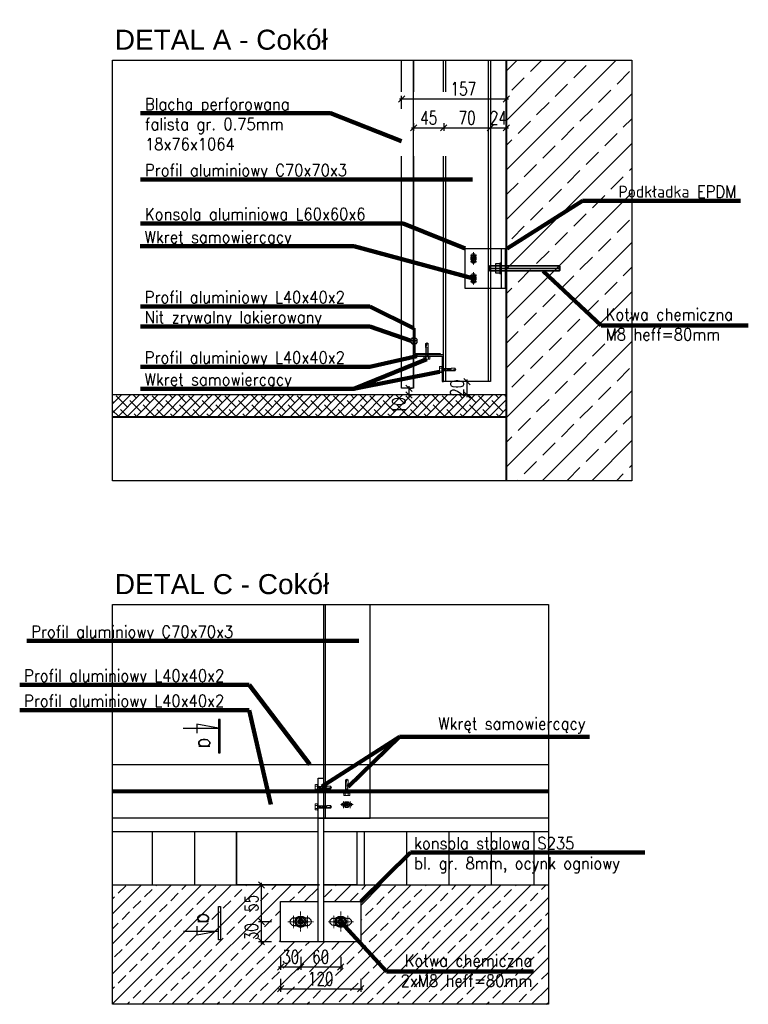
# Model space of a CAD drawing. Header units: millimetres. Extents: x 14086 to 118050, y -73797 to -403.
# Tile 1 of 8: x 96384 to 97476, y -72126 to -70650. Entities that reach past the tile are written whole.
import ezdxf

# ---------------------------------------------------------------- set-up
doc = ezdxf.new("R2010")
doc.units = ezdxf.units.MM
for name, pattern in [('CENTER', [2, 1.25, -0.25, 0.25, -0.25]), ('CONTINOUS', [0]), ('DASHDOT', [1, 0.5, -0.25, 0, -0.25]), ('DASHED', [0.75, 0.5, -0.25]), ('phl_thick', [0]), ('thin_line', [0])]:
    doc.linetypes.add(name, pattern=pattern)
for name, color, linetype in [('1', 2, 'Continuous'), ('2', 4, 'DASHED'), ('3', 4, 'Continuous'), ('5', 8, 'Continuous'), ('6', 3, 'Continuous'), ('BSP inne', 4, 'Continuous'), ('BSP podkonstrukcja', 3, 'Continuous'), ('projection', 7, 'Continuous'), ('RFD_1', 2, 'Continuous')]:
    doc.layers.add(name, color=color, linetype=linetype)
for name, color, linetype, lineweight in [('BSP izolacje', 2, 'Continuous', 0), ('BSP opis', 4, 'Continuous', 0), ('BSP osie małe', 16, 'DASHDOT', 0), ('BSP ściany', 30, 'Continuous', 40), ('BSP śruby i wkręty', 251, 'Continuous', 0)]:
    doc.layers.add(name, color=color, linetype=linetype, lineweight=lineweight)
doc.styles.add('BSP_simplex08', font='simplex.shx', dxfattribs={"width": 0.8})
doc.styles.get("Standard").update_dxf_attribs({"font": 'simplex.shx', "width": 0.8})
doc.styles.add('TXTdo10', font='SIMPLEX.SHX', dxfattribs={"width": 0.75, "height": 20})
doc.dimstyles.new('R1DO10', dxfattribs={"dimtxt": 20, "dimasz": 9.333333, "dimexe": 4.666667, "dimexo": 10, "dimgap": 0.09, "dimtad": 0, "dimdec": 1, "dimrnd": 0.5, "dimdsep": 46, "dimtxsty": 'TXTdo10', "dimblk1": 'OBLIQUE', "dimblk2": 'OBLIQUE', "dimsah": 1, "dimcen": 0, "dimdle": 3.333333, "dimclrt": 4, "dimadec": 0, "dimazin": 0, "dimtfac": 1, "dimtdec": 1, "dimtofl": 0, "dimtmove": 1, "dimatfit": 3, "dimfxl": 15, "dimfxlon": 1, "dimtvp": 0.75, "dimtolj": 1, "dimtzin": 0, "dimarcsym": 1})
doc.dimstyles.get("Standard").update_dxf_attribs({"dimtxt": 0.18, "dimasz": 0.18, "dimexe": 0.18, "dimexo": 0.0625, "dimgap": 0.09, "dimtad": 0, "dimtih": 1, "dimtoh": 1, "dimdec": 4, "dimzin": 0, "dimdsep": 46, "dimtxsty": 'Standard', "dimcen": 0.09, "dimadec": 0, "dimazin": 0, "dimtfac": 1, "dimtdec": 4, "dimtofl": 0, "dimtmove": 0, "dimatfit": 3, "dimfxl": 1, "dimtolj": 1, "dimtzin": 0, "dimarcsym": 0})

# ---------------------------------------------------------------- blocks, each defined once
blk = doc.blocks.new('wkręt 4mm')
at = {"linetype": 'CONTINOUS'}
for points in [[(-4, 4.5), (-4.2, 3.9)], [(0.9, -0.3), (1, 2.3)], [(9.6, -2.3), (10.4, 2.3)], [(11.1, -2.3), (11.9, 2.3)], [(13.2, 2), (12.4, 1.8)], [(-4.2, -3.9), (-4, -4.5)], [(12.4, -1.7), (13.2, -2)], [(18.7, -1.6), (18.8, -2)]]:
    blk.add_lwpolyline(points, dxfattribs=at)
at = {"linetype": 'CONTINOUS', "extrusion": (-1, -1.22465e-16, 0)}
for points, elevation in [([(-3.9, 0), (3.9, 0)], 4.2), ([(-5.1, 0), (5.1, 0)], 0.9), ([(4.5, 0), (-4.5, 0)], 0.9)]:
    blk.add_lwpolyline(points, dxfattribs=dict(at, elevation=elevation))
at = {"linetype": 'CONTINOUS', "extrusion": (1.22465e-16, -1, 0)}
for points, elevation in [([(-0.9, 0), (-4, 0)], -4.5), ([(-0.9, 0), (-4, 0)], -2.3), ([(0, 0), (-0.9, 0)], -5.1), ([(12.4, 0), (0.7, 0)], -1.7), ([(18.8, 0), (13.2, 0)], -2), ([(-4, 0), (-0.9, 0)], 2.3), ([(-4, 0), (-0.9, 0)], 4.5), ([(-0.9, 0), (0, 0)], 5.1), ([(0.7, 0), (12.4, 0)], 1.7), ([(12.5, 0), (18.7, 0)], 1.6), ([(13.2, 0), (18.8, 0)], 2)]:
    blk.add_lwpolyline(points, dxfattribs=dict(at, elevation=elevation))
at = {"linetype": 'CONTINOUS', "extrusion": (-1, -1.22465e-16, 0)}
blk.add_lwpolyline([(5.1, 0), (-5.1, 0)], dxfattribs=at)
at = {"linetype": 'CONTINOUS', "extrusion": (-0.986394, 0.164399, 0)}
for points, elevation in [([(-2.7, 0), (2, 0)], -2.2), ([(-3, 0), (1.8, 0)], -3.7), ([(-3.3, 0), (1.5, 0)], -5.3), ([(-3.5, 0), (1.2, 0)], -6.8), ([(-3.8, 0), (1, 0)], -8.3)]:
    blk.add_lwpolyline(points, dxfattribs=dict(at, elevation=elevation))
at = {"linetype": 'CONTINOUS', "extrusion": (-0.985739, 0.168281, 0), "elevation": -12.8}
blk.add_lwpolyline([(-0.6, 0), (-3.2, 0)], dxfattribs=at)
at = {"linetype": 'CONTINOUS', "extrusion": (-0.819152, 0.573576, 0)}
for points, elevation in [([(-9.4, 0), (-11.4, 0)], -16.2), ([(-9.2, 0), (-11.6, 0)], -16.6)]:
    blk.add_lwpolyline(points, dxfattribs=dict(at, elevation=elevation))
at = {"linetype": 'CONTINOUS', "extrusion": (-0.819152, -0.573576, 0), "elevation": -16.6}
blk.add_lwpolyline([(11.6, 0), (9.1, 0)], dxfattribs=at)
at = {"linetype": 'CONTINOUS', "extrusion": (0, 0, -1)}
for centre, radius, start, end in [((0.2, 3.4), 4, 343.6571, 16.3429), ((-11.6, 0), 15.8, 351.7868, 8.2132), ((-0.7, 2.4), 0.683, 270, 0), ((-20.2, -18.7), 18.7, 65.0306, 90), ((0.2, -3.4), 4, 343.6571, 16.3429), ((-0.7, -2.4), 0.683, 0, 90)]:
    blk.add_arc(centre, radius, start, end, dxfattribs=at)
at = {"linetype": 'CONTINOUS'}
blk.add_arc((20.2, 1.5), 1.49, 160, 270, dxfattribs=at)
blk = doc.blocks.new('_Oblique')
at = {"color": 0, "linetype": 'ByBlock', "lineweight": -2}
blk.add_line((-0.5, -0.5), (0.5, 0.5), dxfattribs=at)
blk = doc.blocks.new('*D725')
at = {"layer": '5', "color": 0, "lineweight": -2}
for p, q in [((96953.3, -70769.2), (97117, -70769.2)), ((96956.7, -70784.2), (96956.7, -70764.5)), ((97113.7, -70784.2), (97113.7, -70764.5))]:
    blk.add_line(p, q, dxfattribs=at)
at = {"layer": 'Defpoints', "color": 0}
for p in [(97113.7, -70769.2), (96956.7, -70798.2), (97113.7, -70798.2)]:
    blk.add_point(p, dxfattribs=at)
at = {"layer": '5', "color": 0, "lineweight": -2, "xscale": 9.333333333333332, "yscale": 9.333333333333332, "zscale": 9.333333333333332, "rotation": 180}
blk.add_blockref('_Oblique', (96956.7, -70769.2), dxfattribs=at)
at = {"layer": '5', "color": 0, "lineweight": -2, "xscale": 9.333333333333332, "yscale": 9.333333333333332, "zscale": 9.333333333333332}
blk.add_blockref('_Oblique', (97113.7, -70769.2), dxfattribs=at)
at = {"layer": '5', "color": 4, "insert": (97049.2, -70754.2), "char_height": 20, "attachment_point": 5, "style": 'TXTdo10'}
blk.add_mtext('\\A1;157', dxfattribs=at)
blk = doc.blocks.new('zw$6326')
at = {"linetype": 'thin_line'}
for p, q in [((-8.3, 3.3), (-17.1, 3.3)), ((84.6, 3.3), (0, 3.3)), ((-8.3, -3.3), (-17.1, -3.3)), ((84.6, -3.3), (0, -3.3))]:
    blk.add_line(p, q, dxfattribs=at)
at = {"color": 92, "linetype": 'CENTER', "true_color": 0x00c000}
blk.add_line((88, 0), (-17.1, 0), dxfattribs=at)
at = {"color": 1, "linetype": 'thin_line', "true_color": 0xff0000}
for p, q in [((87.9, 3.3), (84.6, 3.3)), ((87.9, -3.3), (84.6, -3.3))]:
    blk.add_line(p, q, dxfattribs=at)
at = {"layer": 'projection', "color": 7, "linetype": 'phl_thick'}
for p, q in [((-15.9, 4), (-17.1, 3.7)), ((-17.1, 3.7), (-17.1, -3.7)), ((-8.3, 4), (-15.9, 4)), ((-15.9, 4), (-15.9, -4)), ((-7.9, 7), (-8.3, 6.3)), ((-8.3, 6.3), (-8.3, -6.3)), ((-8.2, 6.1), (-8.3, 6)), ((-8.3, 6), (-8.3, 5.8)), ((-8.3, 5.8), (-8.3, 5.6)), ((-8.3, 5.6), (-8.3, 5.5)), ((-8.3, 5.5), (-8.3, 5.3)), ((-8.3, 5.3), (-8.3, 5.2)), ((-8.3, 5.2), (-8.3, 5)), ((-8.3, 5), (-8.3, 4.9)), ((-8.3, 4.9), (-8.2, 4.7)), ((-8.2, 1.4), (-8.3, 1.1)), ((-8.3, 1.1), (-8.3, 0.8)), ((-8.3, 0.8), (-8.3, 0.5)), ((-8.3, 0.5), (-8.3, 0.3)), ((-8.3, 0.3), (-8.3, 0)), ((-8.3, 0), (-8.3, -0.3)), ((-8.1, 6.5), (-8.2, 6.3)), ((-8.2, 6.3), (-8.2, 6.1)), ((-8.2, 4.7), (-8.2, 4.6)), ((-8.2, 4.6), (-8.1, 4.4)), ((-8.1, 2.2), (-8.2, 1.9)), ((-8.2, 1.9), (-8.2, 1.6)), ((-8.2, 1.6), (-8.2, 1.4)), ((-8, 6.8), (-8.1, 6.6)), ((-8.1, 6.6), (-8.1, 6.5)), ((-8.1, 4.4), (-8.1, 4.3)), ((-8.1, 4.3), (-8, 4.1)), ((-8, 2.8), (-8.1, 2.5)), ((-8.1, 2.5), (-8.1, 2.2)), ((-7.9, 7), (-8, 6.8)), ((-8, 4.1), (-7.9, 4)), ((-7.9, 3.1), (-8, 2.8)), ((-2.1, 7), (-7.9, 7)), ((-2.1, 7), (-7.9, 7)), ((-7.9, 7), (-7.9, 7)), ((-2.1, 4), (-7.9, 4)), ((-7.9, 4), (-7.9, 3.1)), ((-2.1, 3.1), (-7.9, 3.1)), ((-2.1, 7), (-2, 6.9)), ((-2.1, 7), (-1.7, 6.3)), ((-2.1, 7), (-2.1, 7)), ((-2, 4.1), (-2.1, 4)), ((-2.1, 4), (-2.1, 3.1)), ((-2.1, 3.1), (-2, 2.7)), ((-2, 6.9), (-1.9, 6.7)), ((-1.9, 4.2), (-2, 4.1)), ((-2, 2.7), (-1.9, 2.4)), ((-1.9, 6.7), (-1.9, 6.6)), ((-1.9, 6.6), (-1.8, 6.4)), ((-1.8, 4.5), (-1.9, 4.4)), ((-1.9, 4.4), (-1.9, 4.2)), ((-1.9, 2.4), (-1.9, 2.1)), ((-1.9, 2.1), (-1.8, 1.8)), ((-1.8, 6.4), (-1.8, 6.3)), ((-1.8, 6.3), (-1.7, 6.2)), ((-1.7, 4.8), (-1.8, 4.7)), ((-1.8, 4.7), (-1.8, 4.5)), ((-1.8, 1.8), (-1.8, 1.5)), ((-1.8, 1.5), (-1.7, 1.2)), ((0, 8), (-1.7, 8)), ((-1.7, 8), (-1.7, -8)), ((-1.7, 6.2), (-1.7, 6)), ((-1.7, 6), (-1.7, 5.9)), ((-1.7, 5.9), (-1.7, 5.7)), ((-1.7, 5.7), (-1.7, 5.6)), ((-1.7, 5.6), (-1.7, 5.5)), ((-1.7, 5.5), (-1.7, 5.3)), ((-1.7, 5.3), (-1.7, 5.2)), ((-1.7, 5.2), (-1.7, 5.1)), ((-1.7, 5.1), (-1.7, 4.9)), ((-1.7, 4.9), (-1.7, 4.8)), ((-1.7, 1.2), (-1.7, 0.9)), ((-1.7, 0.9), (-1.7, 0.6)), ((-1.7, 0.6), (-1.7, 0.3)), ((-1.7, 0.3), (-1.7, 0)), ((0, 8), (0, -8)), ((87.2, 4), (0, 4)), ((87.2, 4), (88, 3.2)), ((87.2, 4), (87.2, -4)), ((88, 3.2), (88, -3.2)), ((-17.1, -3.7), (-15.9, -4)), ((-8.3, -4), (-15.9, -4)), ((-8.3, -0.3), (-8.3, -0.5)), ((-8.3, -0.5), (-8.3, -0.8)), ((-8.3, -0.8), (-8.3, -1.1)), ((-8.3, -1.1), (-8.2, -1.4)), ((-8.2, -4.7), (-8.3, -4.9)), ((-8.3, -4.9), (-8.3, -5)), ((-8.3, -5), (-8.3, -5.2)), ((-8.3, -5.2), (-8.3, -5.3)), ((-8.3, -5.3), (-8.3, -5.5)), ((-8.3, -5.5), (-8.3, -5.6)), ((-8.3, -5.6), (-8.3, -5.8)), ((-8.3, -5.8), (-8.3, -6)), ((-8.3, -6), (-8.2, -6.1)), ((-8.3, -6.3), (-7.9, -7)), ((-8.2, -1.4), (-8.2, -1.6)), ((-8.2, -1.6), (-8.2, -1.9)), ((-8.2, -1.9), (-8.1, -2.2)), ((-8.1, -4.4), (-8.2, -4.6)), ((-8.2, -4.6), (-8.2, -4.7)), ((-8.2, -6.1), (-8.2, -6.3)), ((-8.2, -6.3), (-8.1, -6.5)), ((-8.1, -2.2), (-8.1, -2.5)), ((-8.1, -2.5), (-8, -2.8)), ((-8, -4.1), (-8.1, -4.3)), ((-8.1, -4.3), (-8.1, -4.4)), ((-8.1, -6.5), (-8.1, -6.6)), ((-8.1, -6.6), (-8, -6.8)), ((-8, -2.8), (-7.9, -3.1)), ((-7.9, -4), (-8, -4.1)), ((-8, -6.8), (-7.9, -7)), ((-2.1, -3.1), (-7.9, -3.1)), ((-7.9, -3.1), (-7.9, -4)), ((-2.1, -4), (-7.9, -4)), ((-2.1, -7), (-7.9, -7)), ((-2.1, -7), (-7.9, -7)), ((-7.9, -7), (-7.9, -7)), ((-2, -2.7), (-2.1, -3.1)), ((-2.1, -3.1), (-2.1, -4)), ((-2.1, -4), (-2, -4.1)), ((-1.7, -6.3), (-2.1, -7)), ((-2, -6.9), (-2.1, -7)), ((-2.1, -7), (-2.1, -7)), ((-1.9, -2.4), (-2, -2.7)), ((-2, -4.1), (-1.9, -4.2)), ((-1.9, -6.7), (-2, -6.9)), ((-1.8, -1.8), (-1.9, -2.1)), ((-1.9, -2.1), (-1.9, -2.4)), ((-1.9, -4.2), (-1.9, -4.4)), ((-1.9, -4.4), (-1.8, -4.5)), ((-1.8, -6.4), (-1.9, -6.6)), ((-1.9, -6.6), (-1.9, -6.7)), ((-1.7, -1.2), (-1.8, -1.5)), ((-1.8, -1.5), (-1.8, -1.8)), ((-1.8, -4.5), (-1.8, -4.7)), ((-1.8, -4.7), (-1.7, -4.8)), ((-1.7, -6.2), (-1.8, -6.3)), ((-1.8, -6.3), (-1.8, -6.4)), ((-1.7, 0), (-1.7, -0.3)), ((-1.7, -0.3), (-1.7, -0.6)), ((-1.7, -0.6), (-1.7, -0.9)), ((-1.7, -0.9), (-1.7, -1.2)), ((-1.7, -4.8), (-1.7, -4.9)), ((-1.7, -4.9), (-1.7, -5.1)), ((-1.7, -5.1), (-1.7, -5.2)), ((-1.7, -5.2), (-1.7, -5.3)), ((-1.7, -5.3), (-1.7, -5.5)), ((-1.7, -5.5), (-1.7, -5.6)), ((-1.7, -5.6), (-1.7, -5.7)), ((-1.7, -5.7), (-1.7, -5.9)), ((-1.7, -5.9), (-1.7, -6)), ((-1.7, -6), (-1.7, -6.2)), ((0, -8), (-1.7, -8)), ((87.2, -4), (0, -4)), ((88, -3.2), (87.2, -4))]:
    blk.add_line(p, q, dxfattribs=at)
blk = doc.blocks.new('*U708')
at = {"color": 0, "linetype": 'Continuous'}
for p, q in [((-4, 2.3), (0, 4.6)), ((-4, -2.3), (-4, 2.3)), ((4, 2.3), (0, 4.6)), ((4, -2.3), (4, 2.3)), ((-4, -2.3), (0, -4.6)), ((4, -2.3), (0, -4.6))]:
    blk.add_line(p, q, dxfattribs=at)
for radius in [4, 2.1]:
    blk.add_circle((0, 0), radius, dxfattribs=at)
blk.add_arc((0, 0), 2.5, 250, 160, dxfattribs=at)
blk = doc.blocks.new('śruba')
at = {"layer": 'BSP osie małe', "ltscale": 0.5}
for p, q in [((5.1, 5), (-4.9, 5)), ((2.5, 0), (-2.5, 0)), ((0.1, 9.5), (0.1, -9.5)), ((5.1, -5), (-4.9, -5))]:
    blk.add_line(p, q, dxfattribs=at)
at = {"layer": 'BSP podkonstrukcja'}
blk.add_lwpolyline([(-2.4, -5), (-2.4, 5, -1), (2.6, 5), (2.6, -5, -1)], format="xyb", close=True, dxfattribs=at)
at = {"layer": 'BSP śruby i wkręty', "xscale": -1}
blk.add_blockref('*U708', (0.1, 0), dxfattribs=at)
blk = doc.blocks.new('*D729')
at = {"layer": '5', "color": 0, "lineweight": -2}
for p, q in [((96971.3, -70812.5), (97023, -70812.5)), ((96974.7, -70805.8), (96974.7, -70817.1)), ((97019.7, -70805.8), (97019.7, -70817.1))]:
    blk.add_line(p, q, dxfattribs=at)
at = {"layer": 'Defpoints', "color": 0}
for p in [(96974.7, -70795.8), (97019.7, -70795.8), (97019.7, -70812.5)]:
    blk.add_point(p, dxfattribs=at)
at = {"layer": '5', "color": 0, "lineweight": -2, "xscale": 9.333333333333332, "yscale": 9.333333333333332, "zscale": 9.333333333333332, "rotation": 180}
blk.add_blockref('_Oblique', (96974.7, -70812.5), dxfattribs=at)
at = {"layer": '5', "color": 0, "lineweight": -2, "xscale": 9.333333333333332, "yscale": 9.333333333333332, "zscale": 9.333333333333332}
blk.add_blockref('_Oblique', (97019.7, -70812.5), dxfattribs=at)
at = {"layer": '5', "color": 4, "insert": (96997.2, -70797.5), "char_height": 20, "attachment_point": 5, "style": 'TXTdo10'}
blk.add_mtext('\\A1;45', dxfattribs=at)
blk = doc.blocks.new('*D730')
at = {"layer": '5', "color": 0, "lineweight": -2}
for p, q in [((97016.3, -70812.5), (97093, -70812.5)), ((97019.7, -70805.8), (97019.7, -70817.1)), ((97089.7, -70809), (97089.7, -70817.1))]:
    blk.add_line(p, q, dxfattribs=at)
at = {"layer": 'Defpoints', "color": 0}
for p in [(97019.7, -70795.8), (97089.7, -70799), (97089.7, -70812.5)]:
    blk.add_point(p, dxfattribs=at)
at = {"layer": '5', "color": 0, "lineweight": -2, "xscale": 9.333333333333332, "yscale": 9.333333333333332, "zscale": 9.333333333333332, "rotation": 180}
blk.add_blockref('_Oblique', (97019.7, -70812.5), dxfattribs=at)
at = {"layer": '5', "color": 0, "lineweight": -2, "xscale": 9.333333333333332, "yscale": 9.333333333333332, "zscale": 9.333333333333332}
blk.add_blockref('_Oblique', (97089.7, -70812.5), dxfattribs=at)
at = {"layer": '5', "color": 4, "insert": (97054.7, -70797.5), "char_height": 20, "attachment_point": 5, "style": 'TXTdo10'}
blk.add_mtext('\\A1;70', dxfattribs=at)
blk = doc.blocks.new('*D731')
at = {"layer": '5', "color": 0, "lineweight": -2}
for p, q in [((97086.3, -70812.5), (97117, -70812.5)), ((97089.7, -70809), (97089.7, -70817.1)), ((97113.7, -70808.2), (97113.7, -70817.1))]:
    blk.add_line(p, q, dxfattribs=at)
at = {"layer": 'Defpoints', "color": 0}
for p in [(97089.7, -70799), (97113.7, -70798.2), (97113.7, -70812.5)]:
    blk.add_point(p, dxfattribs=at)
at = {"layer": '5', "color": 0, "lineweight": -2, "xscale": 9.333333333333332, "yscale": 9.333333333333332, "zscale": 9.333333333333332, "rotation": 180}
blk.add_blockref('_Oblique', (97089.7, -70812.5), dxfattribs=at)
at = {"layer": '5', "color": 0, "lineweight": -2, "xscale": 9.333333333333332, "yscale": 9.333333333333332, "zscale": 9.333333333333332}
blk.add_blockref('_Oblique', (97113.7, -70812.5), dxfattribs=at)
at = {"layer": '5', "color": 4, "insert": (97101.7, -70797.5), "char_height": 20, "attachment_point": 5, "style": 'TXTdo10'}
blk.add_mtext('\\A1;24', dxfattribs=at)
blk = doc.blocks.new('*D732')
at = {"layer": '5', "color": 0, "lineweight": -2}
for p, q in [((97054.7, -71193), (97050, -71193)), ((97054.7, -71216.4), (97054.7, -71189.7)), ((97054.7, -71213), (97050, -71213))]:
    blk.add_line(p, q, dxfattribs=at)
at = {"layer": 'Defpoints', "color": 0}
for p in [(97054.7, -71193), (97060.8, -71193), (97060.8, -71213)]:
    blk.add_point(p, dxfattribs=at)
at = {"layer": '5', "color": 0, "lineweight": -2, "xscale": 9.333333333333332, "yscale": 9.333333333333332, "zscale": 9.333333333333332}
for p, rotation in [((97054.7, -71193), 90), ((97054.7, -71213), 270)]:
    blk.add_blockref('_Oblique', p, dxfattribs=dict(at, rotation=rotation))
at = {"layer": '5', "color": 4, "insert": (97039.7, -71203), "char_height": 20, "attachment_point": 5, "rotation": 90, "style": 'TXTdo10'}
blk.add_mtext('\\A1;20', dxfattribs=at)
blk = doc.blocks.new('*D733')
at = {"layer": '5', "color": 0, "lineweight": -2}
for p, q in [((96967.7, -71199.7), (96967.7, -71216.4)), ((96967.7, -71203), (96972.4, -71203)), ((96967.7, -71213), (96972.4, -71213))]:
    blk.add_line(p, q, dxfattribs=at)
at = {"layer": 'Defpoints', "color": 0}
for p in [(96965.7, -71203), (96965.7, -71213), (96967.7, -71213)]:
    blk.add_point(p, dxfattribs=at)
at = {"layer": '5', "color": 0, "lineweight": -2, "xscale": 9.333333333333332, "yscale": 9.333333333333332, "zscale": 9.333333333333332}
for p, rotation in [((96967.7, -71203), 90), ((96967.7, -71213), 270)]:
    blk.add_blockref('_Oblique', p, dxfattribs=dict(at, rotation=rotation))
at = {"layer": '5', "color": 4, "insert": (96952.5, -71229.1), "char_height": 20, "attachment_point": 5, "rotation": 90, "style": 'TXTdo10'}
blk.add_mtext('\\A1;10', dxfattribs=at)
blk = doc.blocks.new('nit zrywalny')
at = {"layer": '3', "ltscale": 0.5}
blk.add_line((0, -5.1), (0, 4.9), dxfattribs=at)
for points in [[(3, 0), (-5.7, 0)], [(-2.8, -5.1), (-2.8, 4.9)]]:
    blk.add_lwpolyline(points, dxfattribs=at)
at = {"layer": '3', "ltscale": 0.5, "extrusion": (0, 0, -1)}
for centre, start_param, end_param in [((-2.8, -0.1), 3.141593, 6.283185), ((0, -0.1), 0, 3.141593)]:
    blk.add_ellipse(centre, major_axis=(0, 5), ratio=0.6, start_param=start_param, end_param=end_param, dxfattribs=at)
blk = doc.blocks.new('tt')
at = {"layer": 'BSP osie małe', "ltscale": 0.5}
for points in [[(0, 15), (0, -15)], [(-19, 0), (19, 0)], [(-10.5, 9.5), (-10.5, -9.5)], [(10.5, 9.5), (10.5, -9.5)]]:
    blk.add_lwpolyline(points, dxfattribs=at)
at = {"layer": 'BSP podkonstrukcja'}
blk.add_lwpolyline([(10.5, -5.5, 1), (10.5, 5.5), (-10.5, 5.5, 1), (-10.5, -5.5)], format="xyb", close=True, dxfattribs=at)
blk = doc.blocks.new('ccLab_202151810583947_76')
at = {"color": 92, "linetype": 'CENTER', "true_color": 0x00c000}
for p, q in [((-7.5, 0), (7.5, 0)), ((0, 7.5), (0, -7.5))]:
    blk.add_line(p, q, dxfattribs=at)
blk = doc.blocks.new('ccLab_202151810583947_78')
at = {"color": 1, "linetype": 'thin_line', "true_color": 0xff0000}
for start, end in [(165, 180), (180, 270), (90, 105), (0, 90), (270, 0)]:
    blk.add_arc((0, 0), 3.23, start, end, dxfattribs=at)
blk = doc.blocks.new('dsdd')
at = {"layer": '5'}
for p, q in [((-7.2, 0.6), (-6.9, 1.1)), ((-6.9, 1.1), (-6.6, 1.5)), ((-6.6, 1.5), (-6.4, 2)), ((-6.4, 2), (-6.1, 2.4)), ((-5.9, 2.8), (-5.6, 3.2)), ((-5.6, 3.2), (-5.4, 3.7)), ((-5.4, 3.7), (-5.1, 4.1)), ((-5.1, 4.1), (-4.9, 4.5)), ((-4.9, 4.5), (-4.6, 5)), ((-4.6, 5), (-4.4, 5.4)), ((-4.4, 5.4), (-4.1, 5.9)), ((-3.1, 6.5), (3.1, 6.5)), ((4.4, 5.4), (4.1, 5.9)), ((4.6, 5), (4.4, 5.4)), ((4.9, 4.5), (4.6, 5)), ((5.1, 4.1), (4.9, 4.5)), ((5.4, 3.7), (5.1, 4.1)), ((5.9, 2.8), (5.4, 3.7)), ((6.1, 2.4), (5.9, 2.8)), ((6.4, 2), (6.1, 2.4)), ((6.6, 1.5), (6.4, 2)), ((6.9, 1.1), (6.6, 1.5)), ((7.2, 0.6), (6.9, 1.1)), ((-6.9, -1), (-7.2, -0.6)), ((-6.7, -1.4), (-6.9, -1)), ((-6.5, -1.8), (-6.7, -1.4)), ((-6.3, -2.1), (-6.5, -1.8)), ((-6.1, -2.5), (-6.3, -2.1)), ((-5.8, -2.9), (-6.1, -2.5)), ((-5.4, -3.6), (-5.8, -2.9)), ((-5.2, -4), (-5.4, -3.6)), ((-5, -4.4), (-5.2, -4)), ((-4.8, -4.7), (-5, -4.4)), ((-4.6, -5.1), (-4.8, -4.7)), ((-4.3, -5.5), (-4.6, -5.1)), ((-4.1, -5.9), (-4.3, -5.5)), ((-3.1, -6.5), (3.1, -6.5)), ((4.1, -5.9), (4.3, -5.5)), ((4.3, -5.5), (4.6, -5.1)), ((4.6, -5.1), (4.8, -4.7)), ((4.8, -4.7), (5, -4.4)), ((5, -4.4), (5.2, -4)), ((5.2, -4), (5.4, -3.6)), ((5.4, -3.6), (5.8, -2.9)), ((5.8, -2.9), (6.1, -2.5)), ((6.1, -2.5), (6.3, -2.1)), ((6.3, -2.1), (6.5, -1.8)), ((6.5, -1.8), (6.7, -1.4)), ((6.7, -1.4), (6.9, -1)), ((6.9, -1), (7.2, -0.6))]:
    blk.add_line(p, q, dxfattribs=at)
for radius in [8.5, 6.5, 4, 2.75, 2.35]:
    blk.add_circle((0, 0), radius, dxfattribs=at)
for start, end in [(175.3066, 184.6934), (115.3066, 124.6934), (55.3066, 64.6934), (355.3066, 4.6934), (235.3066, 244.6934), (295.3066, 304.6934)]:
    blk.add_arc((0, 0), 7.19, start, end, dxfattribs=at)
for name in ['ccLab_202151810583947_76', 'ccLab_202151810583947_78']:
    blk.add_blockref(name, (0, 0), dxfattribs=at)
blk = doc.blocks.new('*D861')
at = {"layer": '5', "color": 0, "lineweight": -2}
for p, q in [((96775.4, -72088.1), (96775.4, -72107.7)), ((96895.4, -72088.1), (96895.4, -72107.7)), ((96772, -72103.1), (96898.7, -72103.1))]:
    blk.add_line(p, q, dxfattribs=at)
at = {"layer": 'Defpoints', "color": 0}
for p in [(96775.4, -72032.6), (96895.4, -72032.6), (96895.4, -72103.1)]:
    blk.add_point(p, dxfattribs=at)
at = {"layer": '5', "color": 0, "lineweight": -2, "xscale": 9.333333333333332, "yscale": 9.333333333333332, "zscale": 9.333333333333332, "rotation": 180}
blk.add_blockref('_Oblique', (96775.4, -72103.1), dxfattribs=at)
at = {"layer": '5', "color": 0, "lineweight": -2, "xscale": 9.333333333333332, "yscale": 9.333333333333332, "zscale": 9.333333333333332}
blk.add_blockref('_Oblique', (96895.4, -72103.1), dxfattribs=at)
at = {"layer": '5', "color": 4, "insert": (96835.4, -72088.1), "char_height": 20, "attachment_point": 5, "style": 'TXTdo10'}
blk.add_mtext('\\A1;120', dxfattribs=at)
blk = doc.blocks.new('*D862')
at = {"layer": '5', "color": 0, "lineweight": -2}
for p, q in [((96775.4, -72055.4), (96775.4, -72075)), ((96805.4, -72055.4), (96805.4, -72075)), ((96772, -72070.4), (96808.7, -72070.4))]:
    blk.add_line(p, q, dxfattribs=at)
at = {"layer": 'Defpoints', "color": 0}
for p in [(96805.4, -72002.6), (96775.4, -72032.6), (96805.4, -72070.4)]:
    blk.add_point(p, dxfattribs=at)
at = {"layer": '5', "color": 0, "lineweight": -2, "xscale": 9.333333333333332, "yscale": 9.333333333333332, "zscale": 9.333333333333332, "rotation": 180}
blk.add_blockref('_Oblique', (96775.4, -72070.4), dxfattribs=at)
at = {"layer": '5', "color": 0, "lineweight": -2, "xscale": 9.333333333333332, "yscale": 9.333333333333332, "zscale": 9.333333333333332}
blk.add_blockref('_Oblique', (96805.4, -72070.4), dxfattribs=at)
at = {"layer": '5', "color": 4, "insert": (96790.4, -72055.4), "char_height": 20, "attachment_point": 5, "style": 'TXTdo10'}
blk.add_mtext('\\A1;30', dxfattribs=at)
blk = doc.blocks.new('*D863')
at = {"layer": '5', "color": 0, "lineweight": -2}
for p, q in [((96805.4, -72055.4), (96805.4, -72075)), ((96865.4, -72055.4), (96865.4, -72075)), ((96802, -72070.4), (96868.7, -72070.4))]:
    blk.add_line(p, q, dxfattribs=at)
at = {"layer": 'Defpoints', "color": 0}
for p in [(96805.4, -72002.6), (96865.4, -72002.6), (96865.4, -72070.4)]:
    blk.add_point(p, dxfattribs=at)
at = {"layer": '5', "color": 0, "lineweight": -2, "xscale": 9.333333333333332, "yscale": 9.333333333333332, "zscale": 9.333333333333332, "rotation": 180}
blk.add_blockref('_Oblique', (96805.4, -72070.4), dxfattribs=at)
at = {"layer": '5', "color": 0, "lineweight": -2, "xscale": 9.333333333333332, "yscale": 9.333333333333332, "zscale": 9.333333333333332}
blk.add_blockref('_Oblique', (96865.4, -72070.4), dxfattribs=at)
at = {"layer": '5', "color": 4, "insert": (96835.4, -72055.4), "char_height": 20, "attachment_point": 5, "style": 'TXTdo10'}
blk.add_mtext('\\A1;60', dxfattribs=at)
blk = doc.blocks.new('*D864')
at = {"layer": '5', "color": 0, "lineweight": -2}
for p, q in [((96746.7, -72035.9), (96746.7, -71999.3)), ((96761.7, -72002.6), (96742, -72002.6)), ((96761.7, -72032.6), (96742, -72032.6))]:
    blk.add_line(p, q, dxfattribs=at)
at = {"layer": 'Defpoints', "color": 0}
for p in [(96746.7, -72002.6), (96805.4, -72002.6), (96775.4, -72032.6)]:
    blk.add_point(p, dxfattribs=at)
at = {"layer": '5', "color": 0, "lineweight": -2, "xscale": 9.333333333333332, "yscale": 9.333333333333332, "zscale": 9.333333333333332}
for p, rotation in [((96746.7, -72002.6), 90), ((96746.7, -72032.6), 270)]:
    blk.add_blockref('_Oblique', p, dxfattribs=dict(at, rotation=rotation))
at = {"layer": '5', "color": 4, "insert": (96731.7, -72017.6), "char_height": 20, "attachment_point": 5, "rotation": 90, "style": 'TXTdo10'}
blk.add_mtext('\\A1;30', dxfattribs=at)
blk = doc.blocks.new('*D865')
at = {"layer": '5', "color": 0, "lineweight": -2}
for p, q in [((96761.4, -71947.6), (96742, -71947.6)), ((96746.7, -72005.9), (96746.7, -71944.3)), ((96761.7, -72002.6), (96742, -72002.6))]:
    blk.add_line(p, q, dxfattribs=at)
at = {"layer": 'Defpoints', "color": 0}
for p in [(96746.7, -71947.6), (96771.4, -71947.6), (96805.4, -72002.6)]:
    blk.add_point(p, dxfattribs=at)
at = {"layer": '5', "color": 0, "lineweight": -2, "xscale": 9.333333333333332, "yscale": 9.333333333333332, "zscale": 9.333333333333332}
for p, rotation in [((96746.7, -71947.6), 90), ((96746.7, -72002.6), 270)]:
    blk.add_blockref('_Oblique', p, dxfattribs=dict(at, rotation=rotation))
at = {"layer": '5', "color": 4, "insert": (96731.7, -71975.1), "char_height": 20, "attachment_point": 5, "rotation": 90, "style": 'TXTdo10'}
blk.add_mtext('\\A1;55', dxfattribs=at)

msp = doc.modelspace()

# ---------------------------------------------------------------- hatches: boundary and pattern name
at = {"layer": '5'}
h = msp.add_hatch(dxfattribs=at)
h.set_pattern_fill('ANSI33', color=256, scale=209.889458, style=0)
h.set_pattern_definition([(45, (108317.804, -75254.987), (-37.10356, 37.10356), []), (45, (108354.91, -75254.987), (-37.10356, 37.10356), [26.23618, -13.11809])])
h.paths.add_polyline_path([(97301.75, -71341.51), (97301.75, -70711.14), (97113.66, -70711.14), (97113.66, -70728.89), (97113.66, -70779.52), (97113.66, -70830.14), (97113.66, -70880.77), (97113.66, -70931.39), (97113.66, -70963.05), (97113.66, -70982.02), (97113.66, -71005.51), (97120.11, -71005.51), (97121.72, -71005.51), (97124.68, -71005.51), (97124.68, -71010.58), (97121.72, -71010.58), (97120.11, -71010.58), (97113.66, -71010.58), (97113.66, -71032.65), (97113.66, -71053.05), (97113.66, -71083.27), (97113.66, -71213.03), (97113.66, -71341.51)])
h = msp.add_hatch(dxfattribs=at)
h.set_pattern_fill('ANSI31', color=256, scale=20, angle=45)
h.paths.add_polyline_path([(96889.38, -71947.59), (97176.71, -71947.59), (97176.71, -71867.59), (96889.38, -71867.59)])
h.paths.add_polyline_path([(96523.59, -71947.59), (96709.38, -71947.59), (96709.38, -71867.59), (96523.59, -71867.59)])
h = msp.add_hatch(dxfattribs=at)
h.set_pattern_fill('ANSI33', color=256, scale=5)
h.paths.add_polyline_path([(96523.59, -71947.59), (96831.38, -71947.59), (96831.38, -71972.59), (96775.38, -71972.59), (96775.38, -72032.59), (96831.38, -72032.59), (96839.38, -72032.59), (96895.38, -72032.59), (96895.38, -71972.59), (96839.38, -71972.59), (96839.38, -71947.59), (97176.71, -71947.59), (97176.71, -72126.47), (96523.59, -72126.47)])
h.paths.add_polyline_path([(96650.37, -72022.81), (96682.49, -72016.68), (96682.49, -72029.86), (96685.06, -72029.86), (96685.06, -71979.97), (96682.49, -71979.97), (96682.49, -72016.68), (96650.37, -72016.68)], flags=16)
h.paths.add_polyline_path([(96682.49, -72029.86), (96682.49, -72016.68), (96682.49, -71979.97), (96685.06, -71979.97), (96685.06, -72029.86)], flags=16)
h.paths.add_polyline_path([(96671.55, -71985.47), (96646.97, -71985.47), (96646.97, -72004.89), (96671.55, -72004.89)], flags=8)
at = {"layer": 'BSP inne', "linetype": 'Continuous'}
h = msp.add_hatch(dxfattribs=at)
h.set_pattern_fill('ANSI38', color=252, scale=3.022643, style=0)
h.set_pattern_definition([(45, (46057.76, -54293.454), (-6.7860263, 6.7860263), []), (135, (46057.76, -54293.454), (-20.3580789, 6.7860263), [23.992226, -14.3953356])])
h.paths.add_polyline_path([(97093.38, -71213.03), (97112.66, -71213.03), (97112.66, -71245.61), (96523.59, -71245.61), (96523.59, -71213.03)])

# ---------------------------------------------------------------- linework, layer by layer
at = {"layer": '2'}
for p, q in [((96842.38, -71847.22), (96842.38, -71527.26)), ((96831.38, -71847.22), (96831.38, -71787.22)), ((96831.38, -71787.22), (96839.38, -71787.22))]:
    msp.add_line(p, q, dxfattribs=at)
msp.add_lwpolyline([(96839.38, -71767.22), (96839.38, -71847.22), (96909.38, -71847.22), (96909.38, -71767.22)], dxfattribs=at)
at = {"layer": '3'}
for p, q in [((96523.59, -71947.59), (96833.38, -71947.59)), ((96839.38, -71947.59), (97176.71, -71947.59))]:
    msp.add_line(p, q, dxfattribs=at)
for points in [[(97301.75, -71341.51), (96523.59, -71341.51), (96523.59, -70711.14), (97301.75, -70711.14)], [(96523.59, -71527.26), (97176.71, -71527.26), (97176.71, -72126.47), (96523.59, -72126.47)]]:
    msp.add_lwpolyline(points, close=True, dxfattribs=at)
for points in [[(97014.66, -71153.03), (96974.66, -71153.03), (96974.66, -71113.03), (96976.66, -71113.03), (96976.66, -71151.03), (97014.66, -71151.03), (97014.66, -71153.03)], [(97019.66, -71193.03), (97019.66, -71153.03), (96979.66, -71153.03), (96979.66, -71155.03), (97017.66, -71155.03), (97017.66, -71193.03), (97019.66, -71193.03)], [(96839.38, -71527.26), (96839.38, -71767.22)], [(96909.38, -71767.22), (96909.38, -71527.26)], [(96523.59, -71767.22), (97176.71, -71767.22)], [(97176.71, -71805.22), (96523.59, -71805.22)], [(97176.71, -71807.22), (96523.59, -71807.22)], [(96523.59, -71807.22), (97176.71, -71807.22)], [(97176.71, -71809.22), (96523.59, -71809.22)], [(96839.38, -71847.22), (96523.59, -71847.22)], [(97176.71, -71847.22), (96839.38, -71847.22)]]:
    msp.add_lwpolyline(points, dxfattribs=at)
at = {"layer": '5'}
for p, q in [((96709.38, -71867.59), (96709.38, -71907.14)), ((96709.38, -71867.59), (96709.38, -71947.59)), ((96523.59, -71947.59), (96833.38, -71947.59)), ((96839.38, -71947.59), (97176.71, -71947.59))]:
    msp.add_line(p, q, dxfattribs=at)
for points in [[(96833.38, -71947.59), (96709.38, -71947.59), (96709.38, -71867.59), (96831.38, -71867.59)], [(96839.38, -71867.59), (96889.38, -71867.59), (96889.38, -71947.59), (96839.38, -71947.59)]]:
    msp.add_lwpolyline(points, dxfattribs=at)
at = {"layer": '6'}
for p, q in [((96523.59, -71867.59), (96831.38, -71867.59)), ((96839.38, -71867.59), (97176.71, -71867.59))]:
    msp.add_line(p, q, dxfattribs=at)
msp.add_lwpolyline([(96831.38, -71847.22), (96839.38, -71847.22), (96839.38, -72032.59), (96831.38, -72032.59)], close=True, dxfattribs=at)
msp.add_lwpolyline([(96839.38, -71972.59), (96895.38, -71972.59), (96895.38, -72032.59), (96775.38, -72032.59), (96775.38, -71972.59), (96831.38, -71972.59)], dxfattribs=at)
at = {"layer": 'BSP inne', "color": 252, "linetype": 'Continuous'}
for q in [(96523.59, -71213.03), (97113.66, -71213.03)]:
    msp.add_line((97112.66, -71213.03), q, dxfattribs=at)
at = {"layer": 'BSP izolacje', "color": 6, "linetype": 'Continuous'}
for p, q in [((97112.66, -71083.27), (97112.66, -71341.51)), ((97113.66, -71083.27), (97113.66, -71341.51))]:
    msp.add_line(p, q, dxfattribs=at)
at = {"layer": 'BSP izolacje'}
msp.add_lwpolyline([(97111.66, -71053.27), (97111.66, -70993.27), (97113.66, -70993.27), (97113.66, -71053.27)], close=True, dxfattribs=at)
at = {"layer": 'BSP podkonstrukcja'}
for points in [[(97089.66, -70711.14), (97089.66, -71193.03), (97019.66, -71193.03), (97019.66, -70711.14)], [(97105.66, -70993.27), (97105.66, -71053.27)]]:
    msp.add_lwpolyline(points, dxfattribs=at)
at = {"layer": 'BSP podkonstrukcja', "linetype": 'DASHED'}
for points in [[(97022.66, -71193.03), (97022.66, -70711.14)], [(97086.66, -71193.03), (97086.66, -70711.14)]]:
    msp.add_lwpolyline(points, dxfattribs=at)
at = {"layer": 'BSP podkonstrukcja'}
msp.add_lwpolyline([(97051.66, -71053.27), (97051.66, -70993.27), (97111.66, -70993.27), (97111.66, -71053.27)], close=True, dxfattribs=at)
at = {"layer": 'BSP ściany'}
msp.add_line((96523.59, -71245.61), (97112.66, -71245.61), dxfattribs=at)
at = {"layer": 'BSP ściany', "linetype": 'Continuous'}
msp.add_lwpolyline([(97113.66, -71341.51), (97113.66, -70711.14)], dxfattribs=at)
at = {"layer": 'RFD_1'}
for points in [[(96684.68, -71699.54), (96682.1, -71699.54), (96682.1, -71749.43), (96684.68, -71749.43)], [(96685.06, -72029.86), (96682.49, -72029.86), (96682.49, -71979.97), (96685.06, -71979.97)]]:
    msp.add_lwpolyline(points, close=True, dxfattribs=at)
for points in [[(96629.46, -71712.72), (96682.1, -71712.72), (96649.99, -71706.59), (96649.99, -71720.11)], [(96629.85, -72016.68), (96682.49, -72016.68), (96650.37, -72022.81), (96650.37, -72009.29)]]:
    msp.add_lwpolyline(points, dxfattribs=at)

# ---------------------------------------------------------------- block references
at = {"layer": '1'}
msp.add_blockref('tt', (96805.38, -72002.59), dxfattribs=at)
at = {"layer": '1', "xscale": -1}
msp.add_blockref('tt', (96865.38, -72002.59), dxfattribs=at)
at = {"layer": '2'}
for p in [(96805.38, -72002.59), (96865.38, -72002.59)]:
    msp.add_blockref('dsdd', p, dxfattribs=at)
at = {"layer": '3'}
for name, p in [('śruba', (97064.02, -71008.27)), ('śruba', (97064.02, -71038.27)), ('nit zrywalny', (96976.66, -71131.97))]:
    msp.add_blockref(name, p, dxfattribs=at)
at = {"layer": '3', "rotation": 270}
msp.add_blockref('śruba', (96874.38, -71827.09), dxfattribs=at)
at = {"layer": '5'}
msp.add_blockref('zw$6326', (97105.66, -71023.27), dxfattribs=at)
at = {"layer": 'BSP śruby i wkręty', "xscale": -1, "rotation": 270.0000010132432}
for p in [(96994.66, -71155.03), (96874.38, -71809.22)]:
    msp.add_blockref('wkręt 4mm', p, dxfattribs=at)
at = {"layer": 'BSP śruby i wkręty'}
for p, rotation in [((97017.66, -71175.03), 359.9999989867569), ((96831.39, -71801.65), 359.999991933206), ((96831.38, -71830.59), 359.999991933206)]:
    msp.add_blockref('wkręt 4mm', p, dxfattribs=dict(at, rotation=rotation))

# ---------------------------------------------------------------- texts
at = {"layer": 'BSP opis', "color": 4, "char_height": 18, "width": 465.8256, "style": 'BSP_simplex08'}
for s, insert, attachment_point in [('{\\W0.9;\\C256;Profil aluminiowy C70x70x3}', (96572.12, -70867.06, -0.06), 1), ('\\W0.9;\\C256;Podkładka EPDM', (97458.05, -70899.26, -0.06), 3), ('{\\W0.9;\\C256;Konsola aluminiowa L60x60x6 }', (96572.12, -70932.88, -0.06), 1), ('\\W0.9;\\C256;Wkręt samowiercący', (96571.7, -70967.23, -0.11), 1), ('{\\W0.9;\\C256;Profil aluminiowy L40x40x2}', (96571.8, -71057.44, -0.06), 1), ('{\\W0.9;\\C256;Kotwa chemiczna\\PM8 heff=80mm}', (97262.38, -71083.21, -0.06), 1), ('{\\W0.9;\\C256;Nit zrywalny lakierowany}', (96571.8, -71087.55, -0.06), 1), ('{\\W0.9;\\C256;Profil aluminiowy L40x40x2}', (96571.8, -71147.77, -0.06), 1), ('\\W0.9;\\C256;Wkręt samowiercący', (96571.73, -71180.83, -0.09), 1), ('{\\W0.9;\\C256;Profil aluminiowy C70x70x3}', (96401.6, -71558.88, -0.06), 1), ('{\\W0.9;\\C256;Profil aluminiowy L40x40x2}', (96390.98, -71624.81, -0.06), 1), ('{\\W0.9;\\C256;Profil aluminiowy L40x40x2}', (96390.98, -71662.5, -0.06), 1), ('\\W0.9;\\C256;Wkręt samowiercący', (97231.84, -71696.72, -0.09), 3), ('\\pxql;{\\W0.9;\\C256;konsola stalowa S235\\Pbl. gr. 8mm, ocynk ogniowy}', (96975.31, -71876.08), 1), ('{\\W0.9;\\C256;Kotwa chemiczna\\P2xM8 heff=80mm}', (97152.33, -72052.04), 3)]:
    msp.add_mtext(s, dxfattribs=dict(at, insert=insert, attachment_point=attachment_point))
at = {"layer": 'RFD_1', "char_height": 24.58, "width": 4558.2211, "attachment_point": 7, "rotation": 270}
for insert in [(96652.68, -71726.74), (96651.07, -71989.56)]:
    msp.add_mtext('a', dxfattribs=dict(at, insert=insert))

# ---------------------------------------------------------------- dimensions: what is measured, and where the dimension line sits
at = {"layer": '5'}
dim = msp.add_linear_dim(base=(97113.66, -70812.46), p1=(97089.66, -70798.99), p2=(97113.66, -70798.18), dimstyle='R1DO10', override={"dimblk1": 'Oblique', "dimblk2": 'Oblique'}, dxfattribs=at)
dim.commit()
dim.dimension.update_dxf_attribs({"geometry": '*D731', "text_midpoint": (97101.66, -70812.46), "dimtype": 160})
for base, p1, p2, picture, middle in [((97054.66, -71193.03), (97060.83, -71213.03), (97060.83, -71193.03), '*D732', (97054.66, -71203.03)), ((96967.69, -71213.03), (96965.66, -71203.03), (96965.66, -71213.03), '*D733', (96967.49, -71229.06))]:
    dim = msp.add_linear_dim(base=base, p1=p1, p2=p2, angle=90, dimstyle='R1DO10', dxfattribs=at)
    dim.commit()
    dim.dimension.update_dxf_attribs({"geometry": picture, "text_midpoint": middle, "dimtype": 160})
for base, p1, p2, picture, middle in [((96746.68, -71947.59), (96805.38, -72002.59), (96771.38, -71947.59), '*D865', (96731.68, -71975.09)), ((96746.68, -72002.59), (96775.38, -72032.59), (96805.38, -72002.59), '*D864', (96731.68, -72017.59))]:
    dim = msp.add_linear_dim(base=base, p1=p1, p2=p2, angle=90, dimstyle='R1DO10', dxfattribs=at)
    dim.commit()
    dim.dimension.update_dxf_attribs({"geometry": picture, "text_midpoint": middle})
for base, p1, p2, picture, middle in [((96805.38, -72070.38), (96775.38, -72032.59), (96805.38, -72002.59), '*D862', (96790.38, -72055.38)), ((96865.38, -72070.38), (96805.38, -72002.59), (96865.38, -72002.59), '*D863', (96835.38, -72055.38)), ((96895.38, -72103.07), (96775.38, -72032.59), (96895.38, -72032.59), '*D861', (96835.38, -72088.07))]:
    dim = msp.add_linear_dim(base=base, p1=p1, p2=p2, dimstyle='R1DO10', dxfattribs=at)
    dim.commit()
    dim.dimension.update_dxf_attribs({"geometry": picture, "text_midpoint": middle})

# ---------------------------------------------------------------- leaders
at = {"layer": '5', "color": 4}
for points in [[(97063.05, -70889.96), (96852.16, -70889.96), (96565.55, -70889.96)], [(97114.66, -70993.27), (97227.81, -70922.15), (97464.63, -70922.15)], [(97051.66, -70993.27), (96959.18, -70955.77), (96565.55, -70955.77)], [(97064.14, -71038.27), (96884.93, -70990.13), (96565.13, -70990.13)], [(97168.55, -71027.27), (97255.81, -71108.92), (97476.11, -71108.92)], [(96974.66, -71113.03), (96909.23, -71080.33), (96565.22, -71080.33)], [(96970.91, -71132.03), (96909.23, -71110.44), (96565.22, -71110.44)], [(96979.66, -71155.03), (96909.23, -71170.66), (96565.22, -71170.66)], [(96994.66, -71159.22), (96884.96, -71203.72), (96565.16, -71203.72)], [(97013.46, -71178.41), (96884.96, -71203.72), (96565.16, -71203.72)], [(96892.53, -71581.77), (96681.64, -71581.77), (96395.03, -71581.77)], [(96819.18, -71767.22), (96728.4, -71647.7), (96384.4, -71647.7)], [(96760.93, -71826.85), (96728.4, -71685.39), (96384.4, -71685.39)], [(96837.01, -71799.91), (96953.48, -71725.73), (97238.35, -71725.73)], [(96876.72, -71800.38), (96953.48, -71725.73), (97238.35, -71725.73)], [(96895.38, -71972.59, 0.06), (96970.19, -71898.97, 0.06), (97321.33, -71898.97, 0.06)], [(96865.38, -72002.59, 0.06), (96934.14, -72077.51, 0.06), (97154.45, -72077.51, 0.06)]]:
    msp.add_leader(points, dimstyle='Standard', override={"dimscale": 1, "dimtxt": 0.25, "dimasz": 20, "dimexe": 0.1, "dimexo": 0.1, "dimgap": 0.1, "dimtad": 1, "dimtih": 0, "dimtoh": 0, "dimzin": 1, "dimclrd": 256, "dimclre": 1, "dimclrt": 7, "dimtzin": 1, "dimlwd": 65534}, dxfattribs=at)

# ---------------------------------------------------------------- next in the draw order: texts
at = {"layer": 'BSP opis', "color": 4, "char_height": 30, "width": 465.8256, "attachment_point": 1, "style": 'BSP_simplex08', "bg_fill": 2}
for s, insert in [('{\\fArial|b0|i0|c238|p0;\\W1;\\C5;DETAL A - Cokół}', (96526.92, -70665.46)), ('{\\fArial|b0|i0|c238|p0;\\W1;\\C5;DETAL C - Cokół}', (96526.92, -71481.58))]:
    msp.add_mtext(s, dxfattribs=dict(at, insert=insert))

# ---------------------------------------------------------------- next in the draw order: linework, layer by layer
at = {"layer": '5', "linetype": 'Continuous'}
msp.add_lwpolyline([(96974.66, -70711.14), (96974.66, -71203.03), (96956.66, -71203.03), (96956.66, -70711.14)], dxfattribs=at)

# ---------------------------------------------------------------- next in the draw order: texts
at = {"layer": 'BSP opis', "color": 4, "insert": (96572.12, -70767.93, -0.06), "char_height": 18, "width": 465.8256, "attachment_point": 1, "style": 'BSP_simplex08', "bg_fill": 2}
msp.add_mtext('{\\W0.9;\\C256;Blacha perforowana \\Pfalista gr. 0.75mm\\P18x76x1064}', dxfattribs=at)

# ---------------------------------------------------------------- next in the draw order: linework, layer by layer
at = {"layer": '5', "linetype": 'Continuous'}
msp.add_line((96973.91, -70711.14), (96973.91, -71203.03), dxfattribs=at)

# ---------------------------------------------------------------- next in the draw order: dimensions: what is measured, and where the dimension line sits
at = {"layer": '5'}
dim = msp.add_linear_dim(base=(97113.66, -70769.21), p1=(96956.66, -70798.18), p2=(97113.66, -70798.18), dimstyle='R1DO10', dxfattribs=at)
dim.commit()
dim.dimension.update_dxf_attribs({"geometry": '*D725', "text_midpoint": (97049.23, -70769.21), "dimtype": 160})
for base, p1, p2, picture, middle in [((97019.66, -70812.46), (96974.66, -70795.82), (97019.66, -70795.82), '*D729', (96997.16, -70797.46)), ((97089.66, -70812.46), (97019.66, -70795.82), (97089.66, -70798.99), '*D730', (97054.66, -70797.46))]:
    dim = msp.add_linear_dim(base=base, p1=p1, p2=p2, dimstyle='R1DO10', override={"dimblk1": 'Oblique', "dimblk2": 'Oblique'}, dxfattribs=at)
    dim.commit()
    dim.dimension.update_dxf_attribs({"geometry": picture, "text_midpoint": middle})

# ---------------------------------------------------------------- next in the draw order: leaders
at = {"layer": '5', "color": 4}
msp.add_leader([(96956.66, -70832.44), (96849.93, -70790.82), (96565.55, -70790.82)], dimstyle='Standard', override={"dimscale": 1, "dimtxt": 0.25, "dimasz": 20, "dimexe": 0.1, "dimexo": 0.1, "dimgap": 0.1, "dimtad": 1, "dimtih": 0, "dimtoh": 0, "dimzin": 1, "dimclrd": 256, "dimclre": 1, "dimclrt": 7, "dimtzin": 1, "dimlwd": 65534}, dxfattribs=at)

doc.saveas('drawing.dxf')
